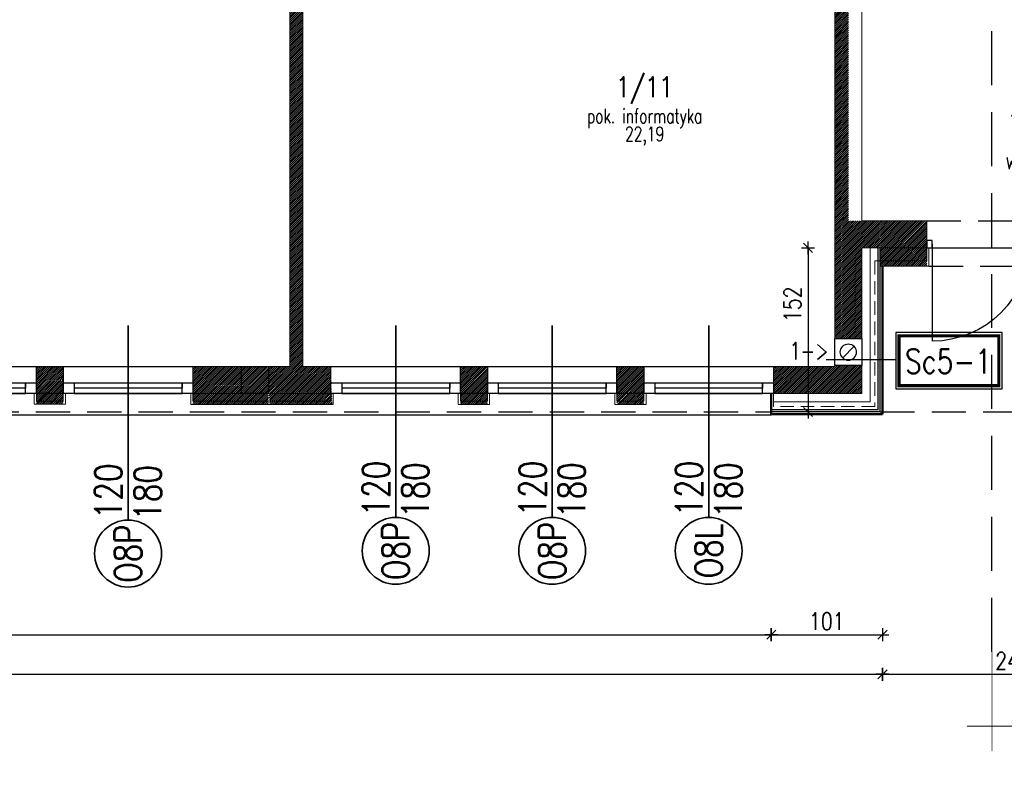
# Model space of a CAD drawing. Header units: inches. Extents: x 27484 to 71626, y -45113 to 39.
# Tile 51 of 256: x 34742 to 35654, y -35293 to -34597. Entities that reach past the tile are written whole.
import ezdxf
from ezdxf.enums import TextEntityAlignment as Align

# ---------------------------------------------------------------- set-up
doc = ezdxf.new("R2010")
doc.units = ezdxf.units.IN
doc.header["$LTSCALE"] = 50
doc.header["$MEASUREMENT"] = 0
doc.linetypes.add('DASHED', pattern=[0.75, 0.5, -0.25])
doc.linetypes.add('DASHED2', pattern=[9.525, 6.35, -3.175])
for name, color, linetype in [('0-opis', 2, 'Continuous'), ('A-rdzenie zelbetowe', 6, 'Continuous'), ('B-IWE', 2, 'Continuous'), ('B-IWE-KAN', 7, 'Continuous'), ('R-DIM', 6, 'Continuous'), ('R-MET-IWE', 2, 'Continuous'), ('R-MET-OKN-OPIS', 7, 'Continuous'), ('R-MET-OKN-OPIS-SYM', 2, 'Continuous'), ('R-MET-POM-OPIS', 7, 'Continuous'), ('R-MET-POM-OPIS-NR', 2, 'Continuous'), ('R-MET-POM-OPIS-POM', 7, 'Continuous'), ('R-MET-PRZEK', 5, 'Continuous'), ('R-MET-PRZEK-OPIS', 5, 'Continuous'), ('rz_wentylacja', 10, 'Continuous'), ('S-DRZ-', 7, 'Continuous'), ('S-DRZ-O', 7, 'Continuous'), ('S-DRZ-SKRZYD', 5, 'Continuous'), ('S-DRZ-WEGAR', 7, 'Continuous')]:
    doc.layers.add(name, color=color, linetype=linetype)
for name, color, linetype, lineweight in [('A-obwiednia proj.', 4, 'Continuous', 50), ('A-okna projektowane', 4, 'Continuous', 30), ('A-proj. styropian', 2, 'BATTING', 9), ('A-PRZERYW', 7, 'DASHED2', 18), ('A-rozbiórka', 8, 'DASHED', 15), ('A-SCIANY', 5, 'Continuous', 18), ('A-WID', 1, 'Continuous', 9), ('A-ść. istn.', 8, 'Continuous', 0), ('mat', 7, 'Continuous', 9), ('pr_opis', 2, 'Continuous', 25), ('R-MET-DRZ', 7, 'Continuous', 15), ('R-MET-OKN', 7, 'Continuous', 35)]:
    doc.layers.add(name, color=color, linetype=linetype, lineweight=lineweight)
doc.styles.add('MET_OKN', font='SIMPLEX.SHX')
doc.styles.add('MET_POM', font='simplex.shx')
doc.styles.add('MET_PRZEK', font='SIMPLEX.SHX')
doc.styles.add('MM_050', font='romans.shx', dxfattribs={"width": 0.8, "height": 16})
doc.styles.add('ROMANS', font='simplex.shx', dxfattribs={"width": 0.8, "height": 15})
doc.styles.get("Standard").update_dxf_attribs({"font": 'romans.shx'})
doc.linetypes.add('BATTING', pattern='A,0.0001,-0.1,[134,ltypeshp.shx,S=0.1,R=0,X=-0.1,Y=0],-0.2,[134,ltypeshp.shx,S=0.1,R=180,X=0.1,Y=0],-0.1', length=0.4001)
doc.dimstyles.new('AM100', dxfattribs={"dimtxt": 0.18, "dimasz": 1, "dimexe": 0, "dimexo": 0, "dimgap": 0, "dimtad": 0, "dimdec": 4, "dimdsep": 46, "dimtxsty": 'MM_050', "dimblk1": 'W1', "dimblk2": 'W1', "dimsah": 1, "dimcen": 4, "dimse1": 1, "dimse2": 1, "dimclrd": 256, "dimclre": 256, "dimclrt": 2, "dimadec": 5, "dimazin": 0, "dimtfac": 0.444444, "dimtdec": 4, "dimtix": 1, "dimtmove": 2, "dimatfit": 3, "dimldrblk": 'W1', "dimfxl": 1, "dimtvp": 0.777778, "dimtolj": 1, "dimarcsym": 0})
pattern_1 = [(45, (31560.1443, -34930.5661), (-0.88388348, 0.88388348), [])]

# ---------------------------------------------------------------- blocks, each defined once
blk = doc.blocks.new('M-SEC030')
at = {"layer": 'R-MET-PRZEK'}
blk.add_lwpolyline([(-1.5, 1.5, 0, 0.25, 0), (0, 1.5, 0.015, 0.015, 0), (0.5, 1.5, 0.015, 0.015, 0), (0, 1.5, 0.015, 0.015, 0), (0, 2, 0.015, 0.015, 0), (0, 0, 0, 0, 0)], format="xyseb", dxfattribs=at)
at = {"layer": 'R-MET-PRZEK-OPIS', "style": 'MET_PRZEK'}
blk.add_attdef('PX', text='', height=0.7, dxfattribs=at).set_placement((-0.451, 1.71), align=Align.RIGHT)
blk = doc.blocks.new('A$C788011A3')
at = {"layer": 'S-DRZ-'}
for centre, radius, start, end in [((5, 15.12), 90, 360, 90), ((155, 15.12), 60.07, 90, 180)]:
    blk.add_arc(centre, radius, start, end, dxfattribs=at)
at = {"layer": 'S-DRZ-O'}
blk.add_line((94.93, 0), (94.93, 30.24), dxfattribs=at)
at = {"layer": 'S-DRZ-SKRZYD'}
for p, q in [((5, 15.12), (5, 105.12)), ((155, 15.12), (155, 75.19))]:
    blk.add_line(p, q, dxfattribs=at)
at = {"layer": 'S-DRZ-WEGAR'}
for points in [[(0, 18.62), (5, 18.62), (5, 11.62), (0, 11.62)], [(155, 18.62), (160, 18.62), (160, 11.62), (155, 11.62)]]:
    blk.add_lwpolyline(points, close=True, dxfattribs=at)
blk = doc.blocks.new('MPOM0239')
at = {"layer": 'R-MET-POM-OPIS', "style": 'MET_POM', "width": 0.7}
for tag, p in [('POS', (0, -0.225)), ('ARE', (0, -0.49))]:
    blk.add_attdef(tag, text='', height=0.2, dxfattribs=at).set_placement(p, align=Align.CENTER)
at = {"layer": 'R-MET-POM-OPIS', "style": 'MET_POM', "width": 0.7, "flags": 1}
blk.add_attdef('UNI', (0.246, -0.49), '', height=0.2, dxfattribs=at)
at = {"layer": 'R-MET-POM-OPIS-NR', "style": 'MET_POM', "width": 0.8}
blk.add_attdef('NR', text='', height=0.2, dxfattribs=at).set_placement((-0.003, 0.269), align=Align.CENTER)
at = {"layer": 'R-MET-POM-OPIS-POM', "style": 'MET_POM', "width": 0.7}
blk.add_attdef('POM', text='', height=0.2, dxfattribs=at).set_placement((0, 0.022), align=Align.CENTER)
blk = doc.blocks.new('IWE0W')
at = {"layer": 'B-IWE-KAN'}
blk.add_lwpolyline([(0.854, 0.854, -1), (0.146, 0.146), (0.854, 0.854, 1), (0.146, 0.146)], format="xyb", dxfattribs=at)
blk = doc.blocks.new('IWE0W011')
at = {"layer": 'B-IWE'}
blk.add_lwpolyline([(0, 0), (25, 0), (25, 25), (0, 25), (0, 0)], dxfattribs=at)
at = {"xscale": 15, "yscale": 15, "zscale": 15}
blk.add_blockref('IWE0W', (5, 5), dxfattribs=at)
at = {"layer": 'R-MET-IWE', "width": 0.75}
blk.add_attdef('NR', text='', height=9.5, dxfattribs=at).set_placement((12.5, 37), align=Align.MIDDLE)
blk = doc.blocks.new('MET-OK')
at = {"layer": 'R-MET-OKN'}
blk.add_lwpolyline([(0, -42.9), (0, 42.9, 0.581818)], format="xyb", dxfattribs=at)
blk.add_circle((0, 66.1), 23.2, dxfattribs=at)
at = {"layer": 'R-MET-OKN-OPIS', "style": 'MET_OKN', "width": 0.8}
for tag, p in [('SO', (-4.22, 40.66)), ('HO', (22.97, 40.66))]:
    blk.add_attdef(tag, text='', height=18.75, rotation=90, dxfattribs=at).set_placement(p, align=Align.RIGHT)
at = {"layer": 'R-MET-OKN-OPIS-SYM', "style": 'MET_OKN', "width": 0.8}
blk.add_attdef('SYM', text='', height=18.75, rotation=90, dxfattribs=at).set_placement((9.38, 66.1), align=Align.CENTER)
blk = doc.blocks.new('W1')
for p, q in [((-6, 0), (6, 0)), ((-4.24, -4.24), (4.24, 4.24)), ((0, 6), (0, -6))]:
    blk.add_line(p, q)
blk = doc.blocks.new('*D153')
at = {"layer": 'Defpoints', "color": 0, "ltscale": 0.1, "transparency": 16777216}
for p in [(33013.48, -34960.07), (35541.48, -34960.07), (35541.48, -35203.12)]:
    blk.add_point(p, dxfattribs=at)
at = {"layer": 'R-DIM', "lineweight": -2, "ltscale": 0.1, "transparency": 16777216}
blk.add_line((33014.48, -35203.12), (35540.48, -35203.12), dxfattribs=at)
for p, rotation in [((33013.48, -35203.12), 179.9999999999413), ((35541.48, -35203.12), 359.9999999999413)]:
    blk.add_blockref('W1', p, dxfattribs=dict(at, rotation=rotation))
at = {"layer": 'R-DIM', "color": 2, "ltscale": 0.1, "transparency": 16777216, "insert": (34277.48, -35190.67), "char_height": 16, "attachment_point": 5, "style": 'MM_050'}
blk.add_mtext('\\A1;2528', dxfattribs=at)
blk = doc.blocks.new('*D156')
at = {"layer": 'Defpoints', "color": 0, "ltscale": 0.1, "transparency": 16777216}
for p in [(35539.48, -34808.07), (35472.58, -34960.07), (35539.48, -34960.07)]:
    blk.add_point(p, dxfattribs=at)
at = {"layer": 'R-DIM', "lineweight": -2, "ltscale": 0.1, "transparency": 16777216}
blk.add_line((35472.58, -34809.07), (35472.58, -34959.07), dxfattribs=at)
for p, rotation in [((35472.58, -34808.07), 89.99999999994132), ((35472.58, -34960.07), 269.9999999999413)]:
    blk.add_blockref('W1', p, dxfattribs=dict(at, rotation=rotation))
at = {"layer": 'R-DIM', "color": 2, "ltscale": 0.1, "transparency": 16777216, "insert": (35458.15, -34860.37), "char_height": 16, "attachment_point": 5, "rotation": 90, "style": 'MM_050'}
blk.add_mtext('\\A1;152', dxfattribs=at)
blk = doc.blocks.new('*D159')
at = {"layer": 'Defpoints', "color": 0, "ltscale": 0.1, "transparency": 16777216}
for p in [(33423.48, -34960.07), (35438.48, -34953.07), (35438.48, -35166.41)]:
    blk.add_point(p, dxfattribs=at)
at = {"layer": 'R-DIM', "lineweight": -2, "ltscale": 0.1, "transparency": 16777216}
blk.add_line((33424.48, -35166.41), (35437.48, -35166.41), dxfattribs=at)
for p, rotation in [((33423.48, -35166.41), 179.9999999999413), ((35438.48, -35166.41), 359.9999999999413)]:
    blk.add_blockref('W1', p, dxfattribs=dict(at, rotation=rotation))
at = {"layer": 'R-DIM', "color": 2, "ltscale": 0.1, "transparency": 16777216, "insert": (34430.98, -35153.96), "char_height": 16, "attachment_point": 5, "style": 'MM_050'}
blk.add_mtext('\\A1;2015', dxfattribs=at)
blk = doc.blocks.new('*D160')
at = {"layer": 'Defpoints', "color": 0, "ltscale": 0.1, "transparency": 16777216}
for p in [(35438.48, -34960.07), (35541.48, -34960.07), (35541.48, -35166.41)]:
    blk.add_point(p, dxfattribs=at)
at = {"layer": 'R-DIM', "lineweight": -2, "ltscale": 0.1, "transparency": 16777216}
blk.add_line((35439.48, -35166.41), (35540.48, -35166.41), dxfattribs=at)
for p, rotation in [((35438.48, -35166.41), 179.9999999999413), ((35541.48, -35166.41), 359.9999999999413)]:
    blk.add_blockref('W1', p, dxfattribs=dict(at, rotation=rotation))
at = {"layer": 'R-DIM', "color": 2, "ltscale": 0.1, "transparency": 16777216, "insert": (35489.98, -35153.96), "char_height": 16, "attachment_point": 5, "style": 'MM_050'}
blk.add_mtext('\\A1;101', dxfattribs=at)
blk = doc.blocks.new('*D180')
at = {"layer": 'Defpoints', "color": 0, "ltscale": 0.1, "transparency": 16777216}
for p in [(35541.48, -34960.07), (35783.48, -34960.07), (35783.48, -35203.12)]:
    blk.add_point(p, dxfattribs=at)
at = {"layer": 'R-DIM', "lineweight": -2, "ltscale": 0.1, "transparency": 16777216}
blk.add_line((35542.48, -35203.12), (35782.48, -35203.12), dxfattribs=at)
for p, rotation in [((35541.48, -35203.12), 179.9999999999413), ((35783.48, -35203.12), 359.9999999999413)]:
    blk.add_blockref('W1', p, dxfattribs=dict(at, rotation=rotation))
at = {"layer": 'R-DIM', "color": 2, "ltscale": 0.1, "transparency": 16777216, "insert": (35662.48, -35190.67), "char_height": 16, "attachment_point": 5, "style": 'MM_050'}
blk.add_mtext('\\A1;242', dxfattribs=at)

msp = doc.modelspace()

# ---------------------------------------------------------------- hatches: boundary and pattern name
at = {"layer": 'A-ść. istn.', "ltscale": 0.1}
h = msp.add_hatch(dxfattribs=at)
h.set_pattern_fill('ANSI31', color=256, scale=10)
h.set_pattern_definition(pattern_1)
h.paths.add_polyline_path([(35004.48246, -34468.06607), (35030.48246, -34468.06607), (35030.48246, -34456.06607), (35004.48246, -34456.06607), (35004.48246, -34283.06607), (35029.48246, -34283.06607), (35029.48246, -34270.56607), (34875.48246, -34270.56607), (34875.48246, -34283.06607), (34992.48246, -34283.06607), (34992.48246, -34918.06607), (34972.48513, -34918.06607), (34972.48513, -34930.56607), (35030.48246, -34930.56607), (35030.48246, -34918.06607), (35004.48246, -34918.06607)])
h = msp.add_hatch(dxfattribs=at)
h.set_pattern_fill('ANSI31', color=256, scale=10)
h.set_pattern_definition(pattern_1)
h.paths.add_polyline_path([(35509.98246, -34309.06607), (35497.48246, -34309.06607), (35497.48246, -34456.06607), (35387.48246, -34456.06607), (35387.48246, -34449.06607), (35375.48246, -34449.06607), (35375.48246, -34456.06607), (35225.48246, -34456.06607), (35225.48246, -34449.06607), (35213.48246, -34449.06607), (35213.48246, -34456.06607), (35132.48246, -34456.06607), (35132.48246, -34468.06607), (35497.48246, -34468.06607), (35497.48246, -34892.06607), (35509.98246, -34892.06607)])
h = msp.add_hatch(dxfattribs=at)
h.set_pattern_fill('ANSI31', color=256, scale=10)
h.set_pattern_definition(pattern_1)
h.paths.add_polyline_path([(35463.78365, -34918.06607), (35440.47979, -34918.06607), (35440.47979, -34930.56607), (35463.78365, -34930.56607)])
h.paths.add_polyline_path([(35463.78365, -34930.56607), (35440.47979, -34930.56607), (35440.47979, -34933.06607), (35440.48246, -34933.06607), (35440.48246, -34943.06607), (35463.78365, -34943.06607)])
h.paths.add_polyline_path([(35509.98246, -34930.56607), (35463.78365, -34930.56607), (35463.78365, -34943.06607), (35509.98246, -34943.06607)])
h.paths.add_polyline_path([(35509.98246, -34917.06607), (35497.48246, -34917.06607), (35497.48246, -34918.06607), (35463.78365, -34918.06607), (35463.78365, -34930.56607), (35509.98246, -34930.56607)])
h.paths.add_polyline_path([(35522.48246, -34917.06607), (35509.98246, -34917.06607), (35509.98246, -34930.56607), (35522.48246, -34930.56607)])
h.paths.add_polyline_path([(35522.48246, -34930.56607), (35509.98246, -34930.56607), (35509.98246, -34943.06607), (35522.48246, -34943.06607)])
h.paths.add_polyline_path([(35539.41229, -34783.06607), (35498.74602, -34783.06607), (35498.74602, -34434.06607), (35532.94784, -34434.06607), (35531.17529, -34422.06607), (35522.48246, -34422.06607), (35522.48246, -34397.06607), (35532.48246, -34397.06607), (35532.48246, -34422.06607), (35531.17529, -34422.06607), (35532.94784, -34434.06607), (35544.48246, -34434.06607), (35544.48246, -34397.06607), (35582.48246, -34397.06607), (35582.48246, -34390.06607), (35582.48246, -34385.06607), (35522.48246, -34385.06607), (35522.48246, -34309.06607), (35509.98246, -34309.06607), (35509.98246, -34892.06607), (35522.48246, -34892.06607), (35522.48246, -34808.06607), (35539.41233, -34808.06607)])
h.paths.add_polyline_path([(35582.48246, -34783.06607), (35539.06805, -34783.06607), (35539.06809, -34825.06607), (35582.48246, -34825.06607), (35582.48246, -34801.06607)], flags=17)
h = msp.add_hatch(dxfattribs=at)
h.set_pattern_fill('ANSI31', color=256, scale=10)
h.set_pattern_definition(pattern_1)
h.paths.add_polyline_path([(34782.47979, -34918.06607), (34757.48245, -34918.06607), (34757.48245, -34930.56607), (34782.48113, -34930.56607)])
h.paths.add_polyline_path([(34782.48245, -34931.06607), (34757.48245, -34930.56607), (34757.48245, -34943.06607), (34782.48245, -34943.06607), (34782.48245, -34943.06607), (34757.48245, -34943.06607), (34757.48245, -34943.06607), (34757.48245, -34941.56607), (34757.48245, -34952.97217), (34782.48245, -34952.97217)])
h.paths.add_polyline_path([(34972.48513, -34918.06607), (34902.48246, -34918.06607), (34902.48246, -34930.56607), (34972.48513, -34930.56607)])
h.paths.add_polyline_path([(34972.48513, -34930.56607), (34902.48246, -34930.56607), (34902.48246, -34953.06607), (34972.48513, -34953.06607)])
h.paths.add_polyline_path([(35030.48246, -34930.56607), (34972.48513, -34930.56607), (34973.64568, -34953.06607), (35031.64302, -34953.06607)])
h = msp.add_hatch(dxfattribs=at)
h.set_pattern_fill('ANSI31', color=256, scale=10)
h.set_pattern_definition(pattern_1)
h.paths.add_polyline_path([(35175.48246, -34918.06607), (35150.48246, -34918.06607), (35150.48246, -34930.56607), (35175.48246, -34930.56607)])
h.paths.add_polyline_path([(35175.48246, -34930.56607), (35150.48246, -34930.56607), (35150.48246, -34953.06607), (35175.48246, -34953.06607)])
h.paths.add_polyline_path([(35320.48246, -34930.56607), (35295.48513, -34930.56607), (35295.4838, -34953.06607), (35320.48113, -34953.06607)])
h.paths.add_polyline_path([(35320.48246, -34918.06607), (35295.48513, -34918.06607), (35295.48513, -34930.56607), (35320.48246, -34930.56607)])

# ---------------------------------------------------------------- linework, layer by layer
at = {"layer": '0-opis', "color": 5, "linetype": 'DASHED', "ltscale": 2}
msp.add_line((35642.92605, -35182.25944), (35642.92605, -34522), dxfattribs=at)
at = {"layer": 'A-obwiednia proj.', "ltscale": 3}
for p, q in [((35541.48246, -34962.06607), (35541.48246, -34825.06607)), ((35438.47979, -34962.06607), (35438.47979, -34943.06607)), ((35541.48246, -34962.06607), (35438.47979, -34962.06607))]:
    msp.add_line(p, q, dxfattribs=at)
at = {"layer": 'A-okna projektowane'}
for points in [[(34637.48246, -34933.06607), (34757.47979, -34933.06607), (34757.47979, -34943.06607), (34637.48246, -34943.06607), (34637.48246, -34933.06607), (34647.48246, -34933.06607), (34647.48246, -34943.06607), (34747.47979, -34943.06607), (34747.47979, -34933.06607), (34747.47979, -34938.06607), (34647.48246, -34938.06607), (34647.48246, -34938.06607), (34647.48246, -34938.06607), (34647.48246, -34938.06607)], [(34782.48246, -34933.06607), (34902.48246, -34933.06607), (34902.48246, -34943.06607), (34782.48246, -34943.06607), (34782.48246, -34933.06607), (34792.48246, -34933.06607), (34792.48246, -34943.06607), (34892.48246, -34943.06607), (34892.48246, -34933.06607), (34892.48246, -34938.06607), (34792.48246, -34938.06607), (34792.48246, -34938.06607), (34792.48246, -34938.06607), (34792.48246, -34938.06607)], [(35030.48246, -34933.06607), (35150.48246, -34933.06607), (35150.48246, -34943.06607), (35030.48246, -34943.06607), (35030.48246, -34933.06607), (35040.48246, -34933.06607), (35040.48246, -34943.06607), (35140.48246, -34943.06607), (35140.48246, -34933.06607), (35140.48246, -34938.06607), (35040.48246, -34938.06607), (35040.48246, -34938.06607), (35040.48246, -34938.06607), (35040.48246, -34938.06607)], [(35175.48246, -34933.06607), (35295.48246, -34933.06607), (35295.48246, -34943.06607), (35175.48246, -34943.06607), (35175.48246, -34933.06607), (35185.48246, -34933.06607), (35185.48246, -34943.06607), (35285.48246, -34943.06607), (35285.48246, -34933.06607), (35285.48246, -34938.06607), (35185.48246, -34938.06607), (35185.48246, -34938.06607), (35185.48246, -34938.06607), (35185.48246, -34938.06607)], [(35320.48246, -34933.06607), (35440.48246, -34933.06607), (35440.48246, -34943.06607), (35320.48246, -34943.06607), (35320.48246, -34933.06607), (35330.48246, -34933.06607), (35330.48246, -34943.06607), (35430.48246, -34943.06607), (35430.48246, -34933.06607), (35430.48246, -34938.06607), (35330.48246, -34938.06607), (35330.48246, -34938.06607), (35330.48246, -34938.06607), (35330.48246, -34938.06607)]]:
    msp.add_lwpolyline(points, dxfattribs=at)
at = {"layer": 'A-proj. styropian', "ltscale": 0.3}
msp.add_lwpolyline([(35529.98246, -34808.06607), (35529.98246, -34950.56607), (35440.48246, -34950.56607)], dxfattribs=at)
at = {"layer": 'A-PRZERYW', "lineweight": -3, "ltscale": 0.1}
for p, q in [((35582.48246, -34783.06607), (35742.48246, -34783.06607)), ((35584.48246, -34825.06607), (35740.48246, -34825.06607)), ((33423.48246, -34960.06607), (35438.47979, -34960.06607)), ((35539.48246, -34960.06607), (35785.48246, -34960.06607))]:
    msp.add_line(p, q, dxfattribs=at)
at = {"layer": 'A-rdzenie zelbetowe', "ltscale": 0.1}
for points in [[(34757.47979, -34918.06607), (34782.47979, -34918.06607), (34782.48246, -34943.06607), (34757.48246, -34943.06607)], [(34947.48513, -34918.06607), (34972.48513, -34918.06607), (34972.48513, -34943.06607), (34947.48513, -34943.06607)], [(35150.48246, -34918.06607), (35175.48246, -34918.06607), (35175.48246, -34943.06607), (35150.48246, -34943.06607)], [(35150.48246, -34918.06607), (35175.48246, -34918.06607), (35175.48246, -34943.06607), (35150.48246, -34943.06607)], [(35295.48513, -34918.06607), (35320.48513, -34918.06607), (35320.48513, -34943.06607), (35295.48513, -34943.06607)]]:
    msp.add_lwpolyline(points, close=True, dxfattribs=at)
at = {"layer": 'A-rozbiórka', "ltscale": 0.5}
msp.add_lwpolyline([(35582.48246, -34820.06607), (35534.48246, -34820.06607), (35534.48246, -34955.06607), (35440.48246, -34955.06607), (35440.47979, -34943.06607)], dxfattribs=at)
at = {"layer": 'A-SCIANY', "ltscale": 3}
for p, q in [((34992.48246, -34283.06607), (34992.48246, -34918.06607)), ((35004.48246, -34468.06607), (35004.48246, -34918.06607)), ((35497.48246, -34918.06607), (35497.48246, -34468.06607)), ((35522.48246, -34783.06607), (35582.48246, -34783.06607)), ((35582.48246, -34783.06607), (35582.48246, -34808.06607)), ((35584.48246, -34808.06607), (35584.48246, -34825.06607)), ((35539.48246, -34825.06607), (35584.48246, -34825.06607)), ((34757.48245, -34942.97217), (34757.48245, -34917.97217)), ((34757.48246, -34918.06607), (34782.48246, -34918.06607)), ((34782.48245, -34942.97217), (34782.48245, -34917.97217)), ((34902.48246, -34943.06607), (34902.48246, -34917.97217)), ((34902.48246, -34918.06607), (34992.48246, -34918.06607)), ((35030.48246, -34918.06607), (35004.48246, -34918.06607)), ((35030.48246, -34943.06607), (35030.48246, -34917.97217)), ((35150.48246, -34918.06607), (35163.48246, -34918.06607)), ((35150.48246, -34918.06607), (35175.48246, -34918.06607)), ((35150.48246, -34943.06607), (35150.48246, -34918.06607)), ((35175.48246, -34943.06607), (35175.48246, -34918.06607)), ((35295.48246, -34918.06607), (35320.48246, -34918.06607)), ((35295.48246, -34943.06607), (35295.48246, -34918.06607)), ((35320.48246, -34943.06607), (35320.48246, -34918.06607)), ((35440.47979, -34943.06607), (35440.47979, -34918.06607)), ((35497.48246, -34918.06607), (35440.48246, -34918.06607)), ((34755.48245, -34952.97217), (34755.48245, -34943.06607)), ((34784.48247, -34952.97217), (34784.48247, -34943.06607)), ((34900.48246, -34953.06607), (34900.48246, -34943.06607)), ((35032.48246, -34953.06607), (35032.48246, -34943.06607)), ((35148.48246, -34953.06607), (35148.48246, -34943.06607)), ((35177.48246, -34953.06607), (35177.48246, -34943.06607)), ((35293.48246, -34953.06607), (35293.48246, -34943.06607)), ((35322.48246, -34953.06607), (35322.48246, -34943.06607)), ((34784.48247, -34952.97217), (34755.48245, -34952.97217)), ((35032.48246, -34953.06607), (34900.48246, -34953.06607)), ((35177.48246, -34953.06607), (35148.48246, -34953.06607)), ((35322.48246, -34953.06607), (35293.48246, -34953.06607))]:
    msp.add_line(p, q, dxfattribs=at)
msp.add_lwpolyline([(35544.48246, -34434.06607), (35522.48246, -34434.06607), (35522.48246, -34783.06607)], dxfattribs=at)
at = {"layer": 'A-WID', "lineweight": -2}
for p, q in [((35582.48246, -34808.06607), (35742.48246, -34808.06607)), ((34637.48246, -34918.06607), (34757.47713, -34918.06607)), ((34782.48246, -34918.06607), (34902.48246, -34918.06607)), ((35030.48246, -34918.06607), (35150.48246, -34918.06607)), ((35175.48246, -34918.06607), (35295.48246, -34918.06607)), ((35320.48246, -34918.06607), (35440.48246, -34918.06607)), ((35438.47979, -34963.06607), (35438.47979, -34960.06607)), ((35438.47979, -34963.06607), (33423.48246, -34963.06607))]:
    msp.add_line(p, q, dxfattribs=at)
at = {"layer": 'mat', "lineweight": -3}
for p, q in [((35537.48246, -34958.06607), (35537.48246, -34808.06607)), ((35539.48246, -34960.06607), (35539.48246, -34808.06607)), ((35537.48246, -34958.06607), (35438.47979, -34958.06607)), ((35539.48246, -34960.06607), (35438.47979, -34960.06607))]:
    msp.add_line(p, q, dxfattribs=at)
at = {"layer": 'mat'}
for p, q in [((35582.48246, -34808.06607), (35582.48246, -34820.06607)), ((34757.48245, -34950.06607), (34757.48245, -34943.06607)), ((34782.48245, -34950.06607), (34782.48245, -34943.06607)), ((35030.48246, -34950.06607), (35030.48246, -34943.06607)), ((35150.48246, -34950.06607), (35150.48246, -34943.06607)), ((35175.48246, -34950.06607), (35175.48246, -34943.06607)), ((35295.48246, -34950.06607), (35295.48246, -34943.06607)), ((35320.48246, -34950.06607), (35320.48246, -34943.06607))]:
    msp.add_line(p, q, dxfattribs=at)
at = {"layer": 'mat', "ltscale": 0.1}
for q in [(35582.48246, -34808.06607), (35539.48246, -34820.06607)]:
    msp.add_line((35582.48246, -34820.06607), q, dxfattribs=at)
at = {"layer": 'mat'}
for points in [[(35582.48246, -34808.06607), (35522.48246, -34808.06607), (35522.48246, -34943.06607), (35440.48246, -34943.06607)], [(34782.48246, -34943.06607), (34757.48246, -34943.06607)], [(35030.48246, -34943.06607), (34902.48246, -34943.06607)], [(35030.48246, -34950.06607), (34902.48246, -34950.06607), (34902.48246, -34943.06607)], [(35175.48246, -34943.06607), (35150.30555, -34943.06607)], [(35320.48246, -34943.06607), (35295.48246, -34943.06607)], [(34782.48246, -34950.06607), (34757.48246, -34950.06607)], [(35175.48246, -34950.06607), (35150.48246, -34950.06607)], [(35320.48246, -34950.06607), (35295.48246, -34950.06607)]]:
    msp.add_lwpolyline(points, dxfattribs=at)
at = {"layer": 'pr_opis', "ltscale": 30}
msp.add_line((35489.21969, -34911.60113), (35553.84137, -34911.59908), dxfattribs=at)
msp.add_lwpolyline([(35652.36758, -34886.53676), (35553.84057, -34886.53846), (35553.84222, -34938.63498), (35652.36923, -34938.63329)], close=True, dxfattribs=at)
at = {"layer": 'pr_opis', "ltscale": 30, "const_width": 3}
msp.add_lwpolyline([(35649.36767, -34889.53686), (35556.84067, -34889.53836), (35556.84213, -34935.63488), (35649.36913, -34935.63338)], close=True, dxfattribs=at)
at = {"layer": 'R-MET-OKN'}
for p, q in [((34842.48246, -34960.06607), (34842.48246, -34880.06607)), ((35090.48246, -34960.06607), (35090.48246, -34880.06607)), ((35235.48246, -34960.06607), (35235.48246, -34880.06607)), ((35380.48246, -34960.06607), (35380.48246, -34880.06607))]:
    msp.add_line(p, q, dxfattribs=at)

# ---------------------------------------------------------------- block references
at = {"layer": '0-opis'}
ref = msp.add_blockref('M-SEC030', (35642.92605, -35182.25944), dxfattribs=dict(at, xscale=45.9375, yscale=45.93750000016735, zscale=45.9375, rotation=180))
ref.add_attrib('PX', 'F', dxfattribs={"layer": 'R-MET-PRZEK-OPIS', "height": 32.15625, "rotation": 0.00000001, "style": 'MET_PRZEK'}).set_placement((35683.56807, -35292.98323), align=Align.RIGHT)
at = {"layer": 'R-MET-DRZ', "xscale": -1, "rotation": 180}
msp.add_blockref('A$C788011A3', (35582.48259, -34789.44732), dxfattribs=at)
at = {"layer": 'R-MET-OKN'}
ref = msp.add_blockref('MET-OK', (35090.48246, -35000.40271), dxfattribs=dict(at, xscale=-1.336499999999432, yscale=1.336499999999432, zscale=1.3365, rotation=180))
ref.add_attrib('SYM', 'O8P', dxfattribs={"layer": 'R-MET-OKN-OPIS-SYM', "height": 25.059375, "rotation": 90, "style": 'MET_OKN', "width": 0.8}).set_placement((35103.01215, -35088.75033), align=Align.CENTER)
ref.add_attrib('SO', '120', dxfattribs={"layer": 'R-MET-OKN-OPIS', "height": 25.059375, "rotation": 90, "style": 'MET_OKN', "width": 0.8}).set_placement((35084.8441, -35005.33857), align=Align.RIGHT)
ref.add_attrib('HO', '180', dxfattribs={"layer": 'R-MET-OKN-OPIS', "height": 25.059375, "rotation": 90, "style": 'MET_OKN', "width": 0.8}).set_placement((35121.1802, -35006.73183), align=Align.RIGHT)
ref = msp.add_blockref('MET-OK', (35235.48246, -35000.40271), dxfattribs=dict(at, xscale=-1.336499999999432, yscale=1.336499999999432, zscale=1.3365, rotation=180))
ref.add_attrib('SYM', 'O8P', dxfattribs={"layer": 'R-MET-OKN-OPIS-SYM', "height": 25.059375, "rotation": 90, "style": 'MET_OKN', "width": 0.8}).set_placement((35248.01215, -35088.75033), align=Align.CENTER)
ref.add_attrib('SO', '120', dxfattribs={"layer": 'R-MET-OKN-OPIS', "height": 25.059375, "rotation": 90, "style": 'MET_OKN', "width": 0.8}).set_placement((35229.8441, -35005.33857), align=Align.RIGHT)
ref.add_attrib('HO', '180', dxfattribs={"layer": 'R-MET-OKN-OPIS', "height": 25.059375, "rotation": 90, "style": 'MET_OKN', "width": 0.8}).set_placement((35266.1802, -35006.73183), align=Align.RIGHT)
ref = msp.add_blockref('MET-OK', (35380.48246, -35000.40271), dxfattribs=dict(at, xscale=-1.336499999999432, yscale=1.336499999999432, zscale=1.3365, rotation=180))
ref.add_attrib('SYM', 'O8L', dxfattribs={"layer": 'R-MET-OKN-OPIS-SYM', "height": 25.059375, "rotation": 90, "style": 'MET_OKN', "width": 0.8}).set_placement((35393.01215, -35088.75033), align=Align.CENTER)
ref.add_attrib('SO', '120', dxfattribs={"layer": 'R-MET-OKN-OPIS', "height": 25.059375, "rotation": 90, "style": 'MET_OKN', "width": 0.8}).set_placement((35374.8441, -35005.33857), align=Align.RIGHT)
ref.add_attrib('HO', '180', dxfattribs={"layer": 'R-MET-OKN-OPIS', "height": 25.059375, "rotation": 90, "style": 'MET_OKN', "width": 0.8}).set_placement((35411.1802, -35006.73183), align=Align.RIGHT)
ref = msp.add_blockref('MET-OK', (34842.48246, -35002.90271), dxfattribs=dict(at, xscale=-1.336499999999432, yscale=1.336499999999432, zscale=1.3365, rotation=180))
ref.add_attrib('SYM', 'O8P', dxfattribs={"layer": 'R-MET-OKN-OPIS-SYM', "height": 25.059375, "rotation": 90, "style": 'MET_OKN', "width": 0.8}).set_placement((34855.01215, -35091.25033), align=Align.CENTER)
ref.add_attrib('SO', '120', dxfattribs={"layer": 'R-MET-OKN-OPIS', "height": 25.059375, "rotation": 90, "style": 'MET_OKN', "width": 0.8}).set_placement((34836.8441, -35007.83857), align=Align.RIGHT)
ref.add_attrib('HO', '180', dxfattribs={"layer": 'R-MET-OKN-OPIS', "height": 25.059375, "rotation": 90, "style": 'MET_OKN', "width": 0.8}).set_placement((34873.1802, -35009.23183), align=Align.RIGHT)
at = {"layer": 'R-MET-POM-OPIS'}
ref = msp.add_blockref('MPOM0239', (35321.13246, -34694.09601), dxfattribs=dict(at, xscale=67.20000000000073, yscale=67.20000000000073, zscale=67.20000000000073))
ref.add_attrib('NR', '1/11', dxfattribs={"layer": 'R-MET-POM-OPIS-NR', "height": 18.816, "style": 'MET_POM', "width": 0.8}).set_placement((35320.94212, -34668.29976), align=Align.CENTER)
ref.add_attrib('ARE', '22,19', dxfattribs={"height": 13.44, "style": 'MET_POM', "width": 0.7}).set_placement((35321.13246, -34709.21424), align=Align.CENTER)
ref.add_attrib('POM', 'pok. informatyka', dxfattribs={"layer": 'R-MET-POM-OPIS-POM', "height": 13.44, "style": 'MET_POM', "width": 0.7}).set_placement((35321.13246, -34692.59596), align=Align.CENTER)
ref = msp.add_blockref('MPOM0239', (35689.96058, -34737.36827), dxfattribs=dict(at, xscale=84, yscale=84, zscale=84))
ref.add_attrib('NR', '1/13', dxfattribs={"layer": 'R-MET-POM-OPIS-NR', "height": 23.52, "style": 'MET_POM', "width": 0.8}).set_placement((35689.72265, -34705.12296), align=Align.CENTER)
ref.add_attrib('ARE', '10,72', dxfattribs={"height": 16.8, "style": 'MET_POM', "width": 0.7}).set_placement((35689.96058, -34756.26606), align=Align.CENTER)
ref.add_attrib('POM', 'wiatrołap', dxfattribs={"layer": 'R-MET-POM-OPIS-POM', "height": 16.8, "style": 'MET_POM', "width": 0.7}).set_placement((35689.96058, -34735.49321), align=Align.CENTER)
at = {"layer": 'rz_wentylacja'}
ref = msp.add_blockref('IWE0W011', (35522.48246, -34892.06607), dxfattribs=dict(at, xscale=-1, rotation=90))
ref.add_attrib('NR', '1->', (35455.50581, -34911.42177), dxfattribs={"layer": 'R-MET-IWE', "height": 16, "width": 0.75})

# ---------------------------------------------------------------- texts
at = {"layer": 'pr_opis', "insert": (35602.58121, -34924.3986), "char_height": 22.5, "width": 938.3331854, "attachment_point": 8, "rotation": 0.00181338, "style": 'ROMANS'}
msp.add_mtext('Sc5-1', dxfattribs=at)

# ---------------------------------------------------------------- dimensions: what is measured, and where the dimension line sits
at = {"layer": 'R-DIM', "ltscale": 0.1}
dim = msp.add_linear_dim(base=(35472.57993, -34960.06607), p1=(35539.48246, -34808.06607), p2=(35539.48246, -34960.06607), angle=90, dimstyle='AM100', dxfattribs=at)
dim.commit()
dim.dimension.update_dxf_attribs({"geometry": '*D156', "text_midpoint": (35458.15154, -34860.36559), "dimtype": 160})
for base, p1, p2, picture, middle in [((35541.48246, -35203.11647), (33013.48246, -34960.06607), (35541.48246, -34960.06607), '*D153', (34277.48246, -35190.67203)), ((35783.48246, -35203.11647), (35541.48246, -34960.06607), (35783.48246, -34960.06607), '*D180', (35662.48246, -35190.67203))]:
    dim = msp.add_linear_dim(base=base, p1=p1, p2=p2, dimstyle='AM100', dxfattribs=at)
    dim.commit()
    dim.dimension.update_dxf_attribs({"geometry": picture, "text_midpoint": middle})
for base, p1, p2, text, picture, middle in [((35438.47979, -35166.40922), (33423.48246, -34960.06607), (35438.47979, -34953.06607), '2015', '*D159', (34430.98113, -35153.96477)), ((35541.48246, -35166.40922), (35438.47979, -34960.06607), (35541.48246, -34960.06607), '101', '*D160', (35489.98113, -35153.96477))]:
    dim = msp.add_linear_dim(base=base, p1=p1, p2=p2, text=text, dimstyle='AM100', dxfattribs=at)
    dim.commit()
    dim.dimension.update_dxf_attribs({"geometry": picture, "text_midpoint": middle})

doc.saveas('drawing.dxf')
